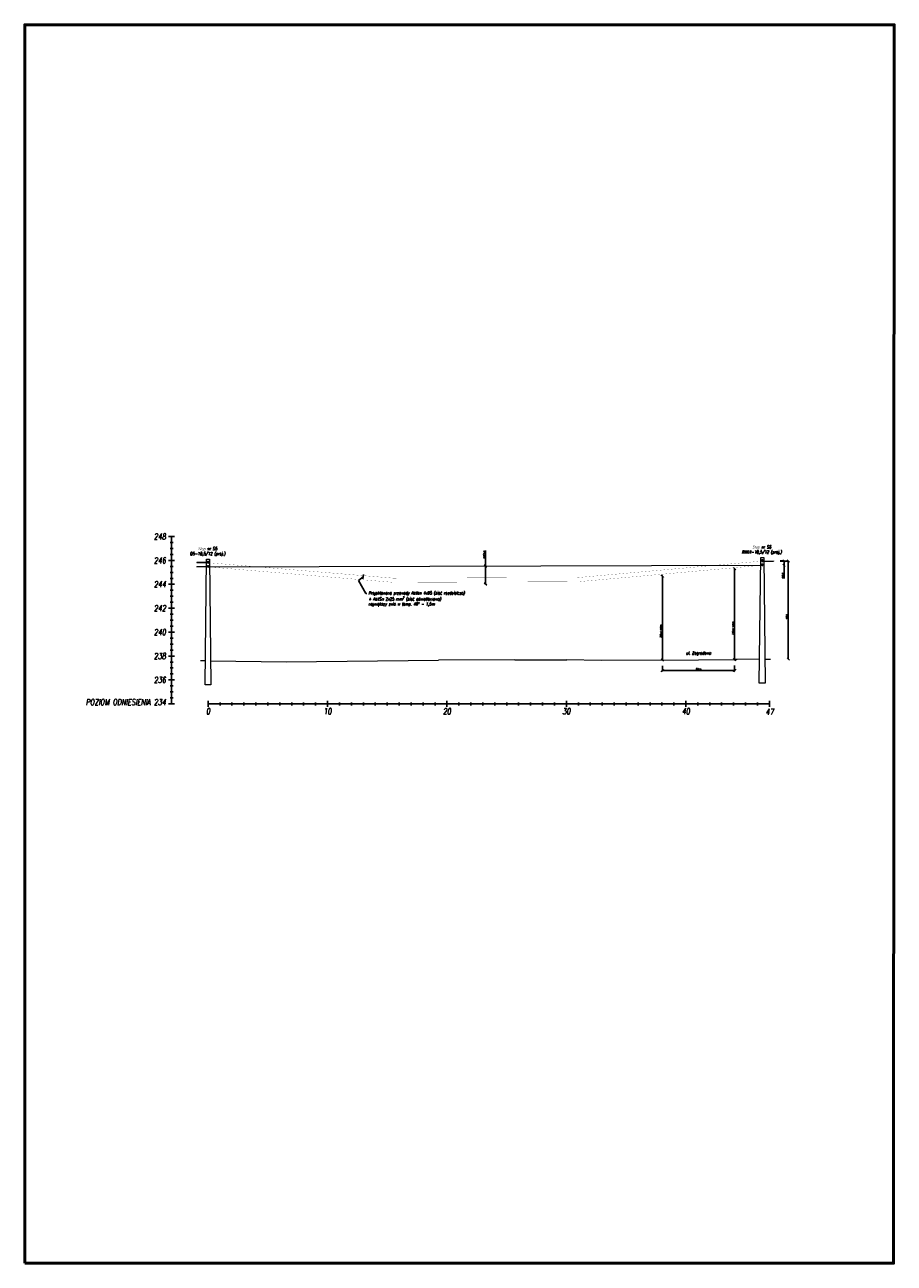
# Model space of a CAD drawing. Header units: metres. Extents: x 6536102 to 6570154, y 5559884 to 5568618.
# Tile 11 of 40: x 6540926 to 6540999, y 5565214 to 5565318. Entities that reach past the tile are written whole.
import ezdxf
from ezdxf import colors
from ezdxf.entities.mleader import LeaderData, LeaderLine
from ezdxf.lldxf.tags import DXFTag
from ezdxf.math import Vec2, Vec3

# ---------------------------------------------------------------- set-up
doc = ezdxf.new("R2010")
doc.units = ezdxf.units.M
doc.linetypes.add('CIĄGłA', pattern=[0])
doc.layers.add('_ABS_Pomocnicze', color=6, linetype='Continuous', lineweight=50, plot=False)
for name, color, linetype in [('C-DROGI-PROFILE-WIDOKI', 7, 'Continuous'), ('ELE TD', 7, 'Continuous'), ('SCHEMATY_ELE', 7, 'Continuous')]:
    doc.layers.add(name, color=color, linetype=linetype)
doc.layers.add('ELE', color=7, linetype='Continuous', lineweight=35)
doc.styles.add('Romans_0.9', font='romans.shx', dxfattribs={"width": 0.75, "oblique": 9, "height": 0.1})
doc.styles.get("Standard").update_dxf_attribs({"font": 'arial.ttf'})
tags = doc.linetypes.add('AsXSn 4x25', pattern='A,10,-1.5,["4x25",Standard,S=0.75,R=0,X=-1.15,Y=-0.375],-1.5', length=13).pattern_tags.tags
tags[6] = DXFTag(74, 10)
doc.dimstyles.new('ISO-25', dxfattribs={"dimtxt": 2.5, "dimasz": 2.5, "dimexe": 1.25, "dimexo": 0.625, "dimtad": 1, "dimtxsty": 'Standard', "dimcen": 2.5, "dimadec": 0, "dimazin": 0, "dimtfac": 1, "dimtmove": 0, "dimatfit": 3, "dimfxl": 1, "dimarcsym": 0})

# ---------------------------------------------------------------- blocks, each defined once
blk = doc.blocks.new('_OBLIQUE')
at = {"color": 0, "linetype": 'ByBlock', "lineweight": -2}
for p, q in [((-0.5, -0.5), (0.5, 0.5)), ((0, 0), (0, 0))]:
    blk.add_line(p, q, dxfattribs=at)
blk = doc.blocks.new('*D149')
at = {"layer": 'Defpoints', "color": 0, "linetype": 'Continuous', "lineweight": 50, "transparency": 16777216}
for p in [(6540987.74, 5565273.02), (6540989.92, 5565273.02), (6540987.74, 5565264.82)]:
    blk.add_point(p, dxfattribs=at)
at = {"layer": 'ELE TD', "color": 0, "linetype": 'Continuous', "lineweight": -2, "transparency": 16777216}
for p in [(6540989.24, 5565273.02), (6540989.92, 5565264.82)]:
    blk.add_line(p, (6540989.92, 5565273.02), dxfattribs=at)
at = {"layer": 'ELE TD', "color": 0, "linetype": 'Continuous', "lineweight": -2, "transparency": 16777216, "xscale": 0.2, "yscale": 0.2, "zscale": 0.2}
for p, rotation in [((6540989.92, 5565273.02), 90), ((6540989.92, 5565264.82), 270)]:
    blk.add_blockref('_OBLIQUE', p, dxfattribs=dict(at, rotation=rotation))
at = {"layer": 'ELE TD', "color": 0, "linetype": 'Continuous', "lineweight": 18, "transparency": 16777216, "insert": (6540989.81, 5565268.37), "char_height": 0.1, "attachment_point": 5, "rotation": 90, "style": 'Romans_0.9'}
blk.add_mtext('8,2 m', dxfattribs=at)
blk = doc.blocks.new('*D144')
at = {"layer": 'Defpoints', "color": 0, "linetype": 'Continuous', "lineweight": 50, "transparency": 16777216}
for p in [(6540979.38, 5565264.75), (6540979.38, 5565263.87), (6540985.42, 5565264.79)]:
    blk.add_point(p, dxfattribs=at)
at = {"layer": 'ELE TD', "color": 0, "linetype": 'Continuous', "lineweight": -2, "transparency": 16777216}
for p, q in [((6540979.38, 5565264.25), (6540979.38, 5565263.87)), ((6540985.42, 5565263.87), (6540979.38, 5565263.87)), ((6540985.42, 5565264.29), (6540985.42, 5565263.87))]:
    blk.add_line(p, q, dxfattribs=at)
at = {"layer": 'ELE TD', "color": 0, "linetype": 'Continuous', "lineweight": -2, "transparency": 16777216, "xscale": 0.2, "yscale": 0.2, "zscale": 0.2, "rotation": 180}
blk.add_blockref('_OBLIQUE', (6540979.38, 5565263.87), dxfattribs=at)
at = {"layer": 'ELE TD', "color": 0, "linetype": 'Continuous', "lineweight": -2, "transparency": 16777216, "xscale": 0.2, "yscale": 0.2, "zscale": 0.2}
blk.add_blockref('_OBLIQUE', (6540985.42, 5565263.87), dxfattribs=at)
at = {"layer": 'ELE TD', "color": 0, "linetype": 'Continuous', "lineweight": 18, "transparency": 16777216, "insert": (6540982.4, 5565263.98), "char_height": 0.1, "attachment_point": 5, "style": 'Romans_0.9'}
blk.add_mtext('6,04 m', dxfattribs=at)
blk = doc.blocks.new('*D145')
at = {"layer": 'Defpoints', "color": 0, "linetype": 'Continuous', "lineweight": 50, "transparency": 16777216}
for p in [(6540964.56, 5565272.6), (6540964.57, 5565272.6), (6540964.56, 5565271.1)]:
    blk.add_point(p, dxfattribs=at)
at = {"layer": 'ELE TD', "color": 0, "linetype": 'Continuous', "lineweight": -2, "transparency": 16777216}
for p, q in [((6540964.57, 5565272.6), (6540964.57, 5565273.9)), ((6540964.56, 5565272.6), (6540964.57, 5565272.6)), ((6540964.57, 5565271.1), (6540964.57, 5565272.6))]:
    blk.add_line(p, q, dxfattribs=at)
at = {"layer": 'ELE TD', "color": 0, "linetype": 'Continuous', "lineweight": -2, "transparency": 16777216, "xscale": 0.2, "yscale": 0.2, "zscale": 0.2}
for p, rotation in [((6540964.57, 5565272.6), 90), ((6540964.57, 5565271.1), 270)]:
    blk.add_blockref('_OBLIQUE', p, dxfattribs=dict(at, rotation=rotation))
at = {"layer": 'ELE TD', "color": 0, "linetype": 'Continuous', "lineweight": 18, "transparency": 16777216, "insert": (6540964.46, 5565273.57), "char_height": 0.1, "attachment_point": 5, "rotation": 90, "style": 'Romans_0.9'}
blk.add_mtext('f{\\H0.7x;\\S^ 40;}=1,5 m', dxfattribs=at)
blk = doc.blocks.new('*D146')
at = {"layer": 'Defpoints', "color": 0, "linetype": 'Continuous', "lineweight": 50, "transparency": 16777216}
for p in [(6540985.42, 5565272.38), (6540985.42, 5565264.79), (6540985.42, 5565264.79)]:
    blk.add_point(p, dxfattribs=at)
at = {"layer": 'ELE TD', "color": 0, "linetype": 'Continuous', "lineweight": -2, "transparency": 16777216}
for p, q in [((6540985.42, 5565272.38), (6540985.42, 5565272.38)), ((6540985.42, 5565272.38), (6540985.42, 5565264.79)), ((6540985.42, 5565264.79), (6540985.42, 5565264.79))]:
    blk.add_line(p, q, dxfattribs=at)
at = {"layer": 'ELE TD', "color": 0, "linetype": 'Continuous', "lineweight": -2, "transparency": 16777216, "xscale": 0.2, "yscale": 0.2, "zscale": 0.2}
for p, rotation in [((6540985.42, 5565272.38), 89.99790145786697), ((6540985.42, 5565264.79), 269.997901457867)]:
    blk.add_blockref('_OBLIQUE', p, dxfattribs=dict(at, rotation=rotation))
at = {"layer": 'ELE TD', "color": 0, "linetype": 'Continuous', "lineweight": 18, "transparency": 16777216, "insert": (6540985.31, 5565267.41), "char_height": 0.1, "attachment_point": 5, "rotation": 89.9979, "style": 'Romans_0.9'}
blk.add_mtext('7,59 m > 4,50 m', dxfattribs=at)
blk = doc.blocks.new('*D147')
at = {"layer": 'Defpoints', "color": 0, "linetype": 'Continuous', "lineweight": 50, "transparency": 16777216}
for p in [(6540979.38, 5565271.76), (6540979.38, 5565271.76), (6540979.38, 5565264.75)]:
    blk.add_point(p, dxfattribs=at)
at = {"layer": 'ELE TD', "color": 0, "linetype": 'Continuous', "lineweight": -2, "transparency": 16777216}
blk.add_line((6540979.38, 5565264.75), (6540979.38, 5565271.76), dxfattribs=at)
at = {"layer": 'ELE TD', "color": 0, "linetype": 'Continuous', "lineweight": -2, "transparency": 16777216, "xscale": 0.2, "yscale": 0.2, "zscale": 0.2}
for p, rotation in [((6540979.38, 5565271.76), 90), ((6540979.38, 5565264.75), 270)]:
    blk.add_blockref('_OBLIQUE', p, dxfattribs=dict(at, rotation=rotation))
at = {"layer": 'ELE TD', "color": 0, "linetype": 'Continuous', "lineweight": 18, "transparency": 16777216, "insert": (6540979.27, 5565267.16), "char_height": 0.1, "attachment_point": 5, "rotation": 90, "style": 'Romans_0.9'}
blk.add_mtext('7,02 m > 4,50 m', dxfattribs=at)
blk = doc.blocks.new('*D148')
at = {"layer": 'Defpoints', "color": 0, "linetype": 'Continuous', "lineweight": 50, "transparency": 16777216}
for p in [(6540987.74, 5565273.03), (6540987.74, 5565272.67), (6540989.57, 5565273.03)]:
    blk.add_point(p, dxfattribs=at)
at = {"layer": 'ELE TD', "color": 0, "linetype": 'Continuous', "lineweight": -2, "transparency": 16777216}
for p, q in [((6540989.24, 5565273.03), (6540989.57, 5565273.03)), ((6540989.57, 5565273.03), (6540989.57, 5565272.67)), ((6540989.57, 5565272.67), (6540989.57, 5565271.57))]:
    blk.add_line(p, q, dxfattribs=at)
at = {"layer": 'ELE TD', "color": 0, "linetype": 'Continuous', "lineweight": -2, "transparency": 16777216, "xscale": 0.2, "yscale": 0.2, "zscale": 0.2}
for p, rotation in [((6540989.57, 5565273.03), 90), ((6540989.57, 5565272.67), 270)]:
    blk.add_blockref('_OBLIQUE', p, dxfattribs=dict(at, rotation=rotation))
at = {"layer": 'ELE TD', "color": 0, "linetype": 'Continuous', "lineweight": 18, "transparency": 16777216, "insert": (6540989.46, 5565271.82), "char_height": 0.1, "attachment_point": 5, "rotation": 90, "style": 'Romans_0.9'}
blk.add_mtext('0,36 m', dxfattribs=at)

msp = doc.modelspace()

# ---------------------------------------------------------------- hatches: boundary and pattern name
at = {"layer": 'ELE', "lineweight": 18}
h = msp.add_hatch(color=7, dxfattribs=at)
h.dxf.hatch_style = 1
h.paths.add_polyline_path([(6540987.739, 5565273.124), (6540987.739, 5565273.114, 0.4142136), (6540987.744, 5565273.119, 0.4142136)])
h.paths.add_polyline_path([(6540987.739, 5565273.124, 0.4142136), (6540987.734, 5565273.119, 0.4142136), (6540987.739, 5565273.114)])
at = {"layer": 'ELE', "linetype": 'CIĄGłA', "lineweight": 18}
h = msp.add_hatch(color=252, dxfattribs=at)
h.dxf.hatch_style = 1
h.paths.add_polyline_path([(6540941.306, 5565272.889), (6540941.306, 5565272.899), (6540940.414, 5565272.899), (6540940.414, 5565272.889)])
h = msp.add_hatch(color=252, dxfattribs=at)
h.dxf.hatch_style = 1
h.paths.add_polyline_path([(6540941.306, 5565272.539), (6540941.306, 5565272.549), (6540940.414, 5565272.549), (6540940.414, 5565272.539)])
at = {"layer": 'ELE', "lineweight": 18}
h = msp.add_hatch(color=7, dxfattribs=at)
h.dxf.hatch_style = 1
h.paths.add_polyline_path([(6540941.343, 5565272.984), (6540941.343, 5565272.974, 0.4142136), (6540941.348, 5565272.979, 0.4142136)])
h.paths.add_polyline_path([(6540941.343, 5565272.984, 0.4142136), (6540941.338, 5565272.979, 0.4142136), (6540941.343, 5565272.974)])
h = msp.add_hatch(color=7, dxfattribs=at)
h.dxf.hatch_style = 1
h.paths.add_polyline_path([(6540941.343, 5565272.634), (6540941.343, 5565272.624, 0.4142136), (6540941.348, 5565272.629, 0.4142136)])
h.paths.add_polyline_path([(6540941.343, 5565272.634, 0.4142136), (6540941.338, 5565272.629, 0.4142136), (6540941.343, 5565272.624)])
h = msp.add_hatch(color=7, dxfattribs=at)
h.dxf.hatch_style = 1
h.paths.add_polyline_path([(6540987.739, 5565272.774), (6540987.739, 5565272.764, 0.4142136), (6540987.744, 5565272.769, 0.4142136)])
h.paths.add_polyline_path([(6540987.739, 5565272.774, 0.4142136), (6540987.734, 5565272.769, 0.4142136), (6540987.739, 5565272.764)])
at = {"layer": 'ELE', "linetype": 'CIĄGłA', "lineweight": 18}
h = msp.add_hatch(color=7, dxfattribs=at)
h.dxf.hatch_style = 1
h.paths.add_polyline_path([(6540987.777, 5565273.019), (6540987.777, 5565273.029), (6540988.669, 5565273.029), (6540988.669, 5565273.019)])

# ---------------------------------------------------------------- linework, layer by layer
at = {"layer": '_ABS_Pomocnicze'}
msp.add_lwpolyline([(6540925.995, 5565214.279), (6540925.995, 5565317.892), (6540998.792, 5565317.892), (6540998.733, 5565214.279)], close=True, dxfattribs=at)
at = {"layer": 'C-DROGI-PROFILE-WIDOKI', "color": 7, "linetype": 'Continuous', "lineweight": -3}
for p, q in [((6540938.039, 5565275.079), (6540938.539, 5565275.079)), ((6540938.164, 5565274.579), (6540938.414, 5565274.579)), ((6540938.289, 5565261.079), (6540938.289, 5565275.079)), ((6540938.164, 5565274.079), (6540938.414, 5565274.079)), ((6540938.164, 5565273.579), (6540938.414, 5565273.579)), ((6540938.039, 5565273.079), (6540938.539, 5565273.079)), ((6540938.164, 5565272.579), (6540938.414, 5565272.579)), ((6540938.164, 5565272.079), (6540938.414, 5565272.079)), ((6540938.039, 5565271.079), (6540938.539, 5565271.079)), ((6540938.164, 5565271.579), (6540938.414, 5565271.579)), ((6540938.164, 5565270.579), (6540938.414, 5565270.579)), ((6540938.164, 5565270.079), (6540938.414, 5565270.079)), ((6540938.039, 5565269.079), (6540938.539, 5565269.079)), ((6540938.164, 5565269.579), (6540938.414, 5565269.579)), ((6540938.164, 5565268.579), (6540938.414, 5565268.579)), ((6540938.164, 5565268.079), (6540938.414, 5565268.079)), ((6540938.039, 5565267.079), (6540938.539, 5565267.079)), ((6540938.164, 5565267.579), (6540938.414, 5565267.579)), ((6540938.164, 5565266.579), (6540938.414, 5565266.579)), ((6540938.164, 5565266.079), (6540938.414, 5565266.079)), ((6540938.039, 5565265.079), (6540938.539, 5565265.079)), ((6540938.164, 5565265.579), (6540938.414, 5565265.579)), ((6540938.164, 5565264.579), (6540938.414, 5565264.579)), ((6540938.164, 5565264.079), (6540938.414, 5565264.079)), ((6540938.039, 5565263.079), (6540938.539, 5565263.079)), ((6540938.164, 5565263.579), (6540938.414, 5565263.579)), ((6540938.164, 5565262.579), (6540938.414, 5565262.579)), ((6540938.164, 5565262.079), (6540938.414, 5565262.079)), ((6540938.039, 5565261.079), (6540938.539, 5565261.079)), ((6540938.164, 5565261.579), (6540938.414, 5565261.579)), ((6540941.343, 5565260.829), (6540941.343, 5565261.329)), ((6540941.343, 5565261.079), (6540961.343, 5565261.079)), ((6540942.343, 5565260.954), (6540942.343, 5565261.204)), ((6540943.343, 5565260.954), (6540943.343, 5565261.204)), ((6540944.343, 5565260.954), (6540944.343, 5565261.204)), ((6540945.343, 5565260.954), (6540945.343, 5565261.204)), ((6540946.343, 5565260.954), (6540946.343, 5565261.204)), ((6540947.343, 5565260.954), (6540947.343, 5565261.204)), ((6540948.343, 5565260.954), (6540948.343, 5565261.204)), ((6540949.343, 5565260.954), (6540949.343, 5565261.204)), ((6540950.343, 5565260.954), (6540950.343, 5565261.204)), ((6540951.343, 5565260.829), (6540951.343, 5565261.329)), ((6540952.343, 5565260.954), (6540952.343, 5565261.204)), ((6540953.343, 5565260.954), (6540953.343, 5565261.204)), ((6540954.343, 5565260.954), (6540954.343, 5565261.204)), ((6540955.343, 5565260.954), (6540955.343, 5565261.204)), ((6540956.343, 5565260.954), (6540956.343, 5565261.204)), ((6540957.343, 5565260.954), (6540957.343, 5565261.204)), ((6540958.343, 5565260.954), (6540958.343, 5565261.204)), ((6540959.343, 5565260.954), (6540959.343, 5565261.204)), ((6540960.343, 5565260.954), (6540960.343, 5565261.204)), ((6540961.343, 5565260.829), (6540961.343, 5565261.329)), ((6540961.343, 5565260.829), (6540961.343, 5565261.329)), ((6540961.343, 5565261.079), (6540988.343, 5565261.079)), ((6540962.343, 5565260.954), (6540962.343, 5565261.204)), ((6540963.343, 5565260.954), (6540963.343, 5565261.204)), ((6540964.343, 5565260.954), (6540964.343, 5565261.204)), ((6540965.343, 5565260.954), (6540965.343, 5565261.204)), ((6540966.343, 5565260.954), (6540966.343, 5565261.204)), ((6540967.343, 5565260.954), (6540967.343, 5565261.204)), ((6540968.343, 5565260.954), (6540968.343, 5565261.204)), ((6540969.343, 5565260.954), (6540969.343, 5565261.204)), ((6540970.343, 5565260.954), (6540970.343, 5565261.204)), ((6540971.343, 5565260.829), (6540971.343, 5565261.329)), ((6540972.343, 5565260.954), (6540972.343, 5565261.204)), ((6540973.343, 5565260.954), (6540973.343, 5565261.204)), ((6540974.343, 5565260.954), (6540974.343, 5565261.204)), ((6540975.343, 5565260.954), (6540975.343, 5565261.204)), ((6540976.343, 5565260.954), (6540976.343, 5565261.204)), ((6540977.343, 5565260.954), (6540977.343, 5565261.204)), ((6540978.343, 5565260.954), (6540978.343, 5565261.204)), ((6540979.343, 5565260.954), (6540979.343, 5565261.204)), ((6540980.343, 5565260.954), (6540980.343, 5565261.204)), ((6540981.343, 5565260.829), (6540981.343, 5565261.329)), ((6540982.343, 5565260.954), (6540982.343, 5565261.204)), ((6540983.343, 5565260.954), (6540983.343, 5565261.204)), ((6540984.343, 5565260.954), (6540984.343, 5565261.204)), ((6540985.343, 5565260.954), (6540985.343, 5565261.204)), ((6540986.343, 5565260.954), (6540986.343, 5565261.204)), ((6540987.343, 5565260.954), (6540987.343, 5565261.204)), ((6540988.343, 5565260.829), (6540988.343, 5565261.329))]:
    msp.add_line(p, q, dxfattribs=at)
at = {"layer": 'ELE', "color": 7, "linetype": 'CIĄGłA', "lineweight": 18}
for points in [[(6540941.217, 5565273.179), (6540941.469, 5565273.179), (6540941.587, 5565262.679), (6540941.099, 5565262.679)], [(6540987.613, 5565273.319), (6540987.865, 5565273.319), (6540987.983, 5565262.819), (6540987.495, 5565262.819)], [(6540987.777, 5565273.144), (6540987.777, 5565272.994), (6540987.702, 5565272.994), (6540987.702, 5565273.144)], [(6540941.381, 5565273.004), (6540941.381, 5565272.854), (6540941.306, 5565272.854), (6540941.306, 5565273.004)], [(6540941.381, 5565272.654), (6540941.381, 5565272.504), (6540941.306, 5565272.504), (6540941.306, 5565272.654)], [(6540987.777, 5565272.794), (6540987.777, 5565272.644), (6540987.702, 5565272.644), (6540987.702, 5565272.794)]]:
    msp.add_lwpolyline(points, close=True, dxfattribs=at)
at = {"layer": 'ELE', "color": 252, "linetype": 'CIĄGłA', "lineweight": 18}
for points in [[(6540940.414, 5565272.914), (6540940.414, 5565272.874)], [(6540941.306, 5565272.899), (6540940.414, 5565272.899)], [(6540941.306, 5565272.889), (6540940.414, 5565272.889)], [(6540940.414, 5565272.564), (6540940.414, 5565272.524)], [(6540941.306, 5565272.549), (6540940.414, 5565272.549)], [(6540941.306, 5565272.539), (6540940.414, 5565272.539)]]:
    msp.add_lwpolyline(points, dxfattribs=at)
at = {"layer": 'ELE', "color": 7, "linetype": 'CIĄGłA', "lineweight": 18}
for points in [[(6540987.777, 5565273.029), (6540988.669, 5565273.029)], [(6540987.777, 5565273.019), (6540988.669, 5565273.019)], [(6540988.669, 5565273.044), (6540988.669, 5565273.004)]]:
    msp.add_lwpolyline(points, dxfattribs=at)
at = {"layer": 'ELE TD', "color": 94, "linetype": 'Continuous', "lineweight": 18}
for p, q in [((6540987.518, 5565264.818), (6540985.643, 5565264.789)), ((6540987.961, 5565264.819), (6540988.429, 5565264.819)), ((6540941.565, 5565264.676), (6540947.873, 5565264.589)), ((6540947.873, 5565264.589), (6540960.633, 5565264.729)), ((6540967.013, 5565264.759), (6540960.633, 5565264.729)), ((6540967.013, 5565264.759), (6540971.373, 5565264.759)), ((6540974.243, 5565264.709), (6540971.373, 5565264.759)), ((6540979.379, 5565264.745), (6540974.243, 5565264.709)), ((6540985.643, 5565264.789), (6540985.42, 5565264.788))]:
    msp.add_line(p, q, dxfattribs=at)
at = {"layer": 'ELE TD', "color": 7, "linetype": 'AsXSn 4x25', "lineweight": 35}
for points in [[(6540987.739, 5565273.144), (6540987.739, 5565273.024), (6540987.777, 5565273.024)], [(6540941.343, 5565273.004), (6540941.343, 5565272.884), (6540941.381, 5565272.884)], [(6540941.343, 5565272.654), (6540941.343, 5565272.534), (6540941.381, 5565272.534)], [(6540987.739, 5565272.794), (6540987.739, 5565272.674), (6540987.777, 5565272.674)]]:
    msp.add_lwpolyline(points, dxfattribs=at)
at = {"layer": 'ELE TD', "color": 1, "lineweight": 18, "ltscale": 0.25, "const_width": 0.01}
msp.add_lwpolyline([(6540941.381, 5565272.884, 0.0647123), (6540987.739, 5565273.024)], format="xyb", dxfattribs=at)
at = {"layer": 'ELE TD', "color": 6, "lineweight": 18, "ltscale": 0.25, "const_width": 0.01}
msp.add_lwpolyline([(6540941.381, 5565272.534, 0.0647123), (6540987.739, 5565272.674)], format="xyb", dxfattribs=at)
at = {"layer": 'ELE TD', "color": 252, "lineweight": 18}
msp.add_lwpolyline([(6540941.381, 5565272.534), (6540987.739, 5565272.674)], dxfattribs=at)
at = {"layer": 'ELE TD', "color": 94, "linetype": 'Continuous', "lineweight": 18}
msp.add_lwpolyline([(6540941.122, 5565264.679), (6540940.713, 5565264.679)], dxfattribs=at)
at = {"layer": 'ELE TD', "color": 5, "linetype": 'Continuous', "lineweight": 18}
msp.add_lwpolyline([(6540979.379, 5565264.745), (6540985.419, 5565264.788)], dxfattribs=at)

# ---------------------------------------------------------------- texts
at = {"layer": 'C-DROGI-PROFILE-WIDOKI', "color": 7, "linetype": 'Continuous', "lineweight": -3, "char_height": 0.5, "style": 'Romans_0.9'}
for s, insert, attachment_point in [('248', (6540937.815, 5565275.079), 6), ('246', (6540937.815, 5565273.079), 6), ('244', (6540937.815, 5565271.079), 6), ('242', (6540937.815, 5565269.079), 6), ('240', (6540937.815, 5565267.079), 6), ('238', (6540937.815, 5565265.079), 6), ('236', (6540937.815, 5565263.079), 6), ('0', (6540941.343, 5565260.704), 2), ('10', (6540951.343, 5565260.704), 2), ('20', (6540961.343, 5565260.704), 2), ('30', (6540971.343, 5565260.704), 2), ('40', (6540981.343, 5565260.704), 2), ('47', (6540988.365, 5565260.664), 2)]:
    msp.add_mtext(s, dxfattribs=dict(at, insert=insert, attachment_point=attachment_point))
at = {"layer": 'C-DROGI-PROFILE-WIDOKI', "color": 7, "linetype": 'Continuous', "lineweight": -3, "insert": (6540937.815, 5565261.229), "char_height": 0.5, "width": 7.41439, "attachment_point": 6, "style": 'Romans_0.9'}
msp.add_mtext('POZIOM ODNIESIENIA 234', dxfattribs=at)
at = {"layer": 'ELE TD', "color": 7, "linetype": 'Continuous', "lineweight": 18, "char_height": 0.25, "width": 9.40416, "attachment_point": 8, "style": 'Romans_0.9'}
for s, insert in [('Słup nr S5^JO5-10,5/12 (proj.)', (6540941.306, 5565273.435)), ('Słup nr S6^JRNK4-10,5/12 (proj.)', (6540987.702, 5565273.575))]:
    msp.add_mtext(s, dxfattribs=dict(at, insert=insert))
at = {"layer": 'SCHEMATY_ELE', "color": 7, "lineweight": 18, "insert": (6540982.399, 5565265.282), "char_height": 0.25, "attachment_point": 5, "style": 'Romans_0.9'}
msp.add_mtext_dynamic_manual_height_columns('ul. Zagrodowa', width=2.37869, gutter_width=12.5, heights=[0], dxfattribs=at)

# ---------------------------------------------------------------- dimensions: what is measured, and where the dimension line sits
at = {"layer": 'ELE TD', "color": 7, "linetype": 'Continuous', "lineweight": 18}
dim = msp.add_linear_dim(base=(6540964.571, 5565272.604), p1=(6540964.56, 5565271.104), p2=(6540964.56, 5565272.604), angle=90, text='f{\\H0.7x;\\S^ 40;}=<>', dimstyle='ISO-25', override={"dimtxt": 0.25, "dimasz": 0.2, "dimexe": 0, "dimexo": 0, "dimgap": 0.05, "dimpost": ' m', "dimtxsty": 'Romans_0.9', "dimblk1": 'OBLIQUE', "dimblk2": 'OBLIQUE', "dimsah": 1, "dimse1": 1}, dxfattribs=at)
dim.commit()
dim.dimension.update_dxf_attribs({"geometry": '*D145', "text_midpoint": (6540964.571, 5565273.566), "dimtype": 161})
for base, p1, p2, angle, override, picture, middle in [((6540989.56946033, 5565273.02939047), (6540987.73937139, 5565272.67439046), (6540987.73937139, 5565273.02939047), 89.99999985, {"dimtxt": 0.25, "dimasz": 0.2, "dimexe": 0, "dimexo": 1.5, "dimgap": 0.05, "dimdec": 2, "dimpost": ' m', "dimtxsty": 'Romans_0.9', "dimblk1": 'OBLIQUE', "dimblk2": 'OBLIQUE', "dimsah": 1, "dimse1": 1}, '*D148', (6540989.56946033, 5565271.82498388)), ((6540989.91842956, 5565273.02439047), (6540987.73937139, 5565264.81939047), (6540987.73937139, 5565273.02439046), 90, {"dimtxt": 0.25, "dimasz": 0.2, "dimexe": 0, "dimexo": 1.5, "dimgap": 0.05, "dimdec": 2, "dimpost": ' m', "dimtxsty": 'Romans_0.9', "dimblk1": 'OBLIQUE', "dimblk2": 'OBLIQUE', "dimsah": 1, "dimse1": 1}, '*D149', (6540989.91842956, 5565268.37265865)), ((6540985.42, 5565264.788), (6540985.42, 5565272.381), (6540985.419, 5565264.788), 269.9979, {"dimtxt": 0.25, "dimasz": 0.2, "dimexe": 0, "dimexo": 0, "dimgap": 0.05, "dimdec": 2, "dimpost": ' m > 4,50 m', "dimtxsty": 'Romans_0.9', "dimblk1": 'OBLIQUE', "dimblk2": 'OBLIQUE', "dimsah": 1}, '*D146', (6540985.42, 5565267.406)), ((6540979.379, 5565271.761), (6540979.379, 5565264.745), (6540979.379, 5565271.761), 90, {"dimtxt": 0.25, "dimasz": 0.2, "dimexe": 0, "dimexo": 0, "dimgap": 0.05, "dimdec": 2, "dimpost": ' m > 4,50 m', "dimtxsty": 'Romans_0.9', "dimblk1": 'OBLIQUE', "dimblk2": 'OBLIQUE', "dimsah": 1}, '*D147', (6540979.379, 5565267.159))]:
    dim = msp.add_linear_dim(base=base, p1=p1, p2=p2, angle=angle, dimstyle='ISO-25', override=override, dxfattribs=at)
    dim.commit()
    dim.dimension.update_dxf_attribs({"geometry": picture, "text_midpoint": middle, "dimtype": 161})
dim = msp.add_linear_dim(base=(6540979.379, 5565263.866), p1=(6540985.419, 5565264.788), p2=(6540979.379, 5565264.745), dimstyle='ISO-25', override={"dimtxt": 0.25, "dimasz": 0.2, "dimexe": 0, "dimexo": 0.5, "dimgap": 0.05, "dimpost": ' m', "dimtxsty": 'Romans_0.9', "dimblk1": 'OBLIQUE', "dimblk2": 'OBLIQUE', "dimsah": 1}, dxfattribs=at)
dim.commit()
dim.dimension.update_dxf_attribs({"geometry": '*D144', "text_midpoint": (6540982.399, 5565263.866), "dimtype": 160})

# ---------------------------------------------------------------- next in the draw order: leaders
ml = msp.add_multileader_mtext('Standard', dxfattribs=at)
ml.set_content('\\A1;Projektowane przewody AsXsn 4x95 (sieć rozdzielcza) ^J+ AsXSn 2x25 mm{\\H0.7x;\\S2^ ;\\H1.42857x; (sieć oświetleniowa)\\Pnajwiększy zwis w temp. 40%%D - 1,5m}', color=7, style='Romans_0.9')
ml.set_leader_properties()
ml.set_arrow_properties(name='OBLIQUE')
ml.build(insert=Vec2(0, 0))
ml.multileader.update_dxf_attribs({"has_text_frame": 1, "dogleg_length": 0.1, "arrow_head_size": 0.25})
ctx = ml.context
ctx.base_point, ctx.char_height, ctx.arrow_head_size, ctx.landing_gap_size, ctx.plane_origin = Vec3(6540954.644, 5565270.312), 0.25, 0.25, 0.125, Vec3(6540953.697, 5565271.938)
notes = []
notes.append((ctx, [(0, (1, 1, 0), (6540954.544, 5565270.312), (1, 0), 0.1, [(1, [(6540954.331, 5565271.715), (6540953.928, 5565271.387)], 0, [])])]))
ctx.mtext.insert, ctx.mtext.flow_direction = Vec3(6540954.769, 5565270.478), 5
ctx.mtext.has_bg_fill, ctx.mtext.bg_color, ctx.mtext.bg_scale_factor, ctx.mtext.bg_transparency, ctx.mtext.use_window_bg_color = 1, -1027028792, 1.5, 0, 1
for ctx, leaders in notes:
    for number, flags, end, landing, length, lines in leaders:
        leader = LeaderData()
        leader.index, (leader.has_last_leader_line, leader.has_dogleg_vector, leader.attachment_direction) = number, flags
        leader.last_leader_point, leader.dogleg_vector, leader.dogleg_length = Vec3(end), Vec3(landing), length
        for number, points, colour, breaks in lines:
            line = LeaderLine()
            line.index, line.vertices, line.color, line.breaks = number, Vec3.list(points), colors.encode_raw_color(colour), breaks
            leader.lines.append(line)
        ctx.leaders.append(leader)

doc.saveas('drawing.dxf')
